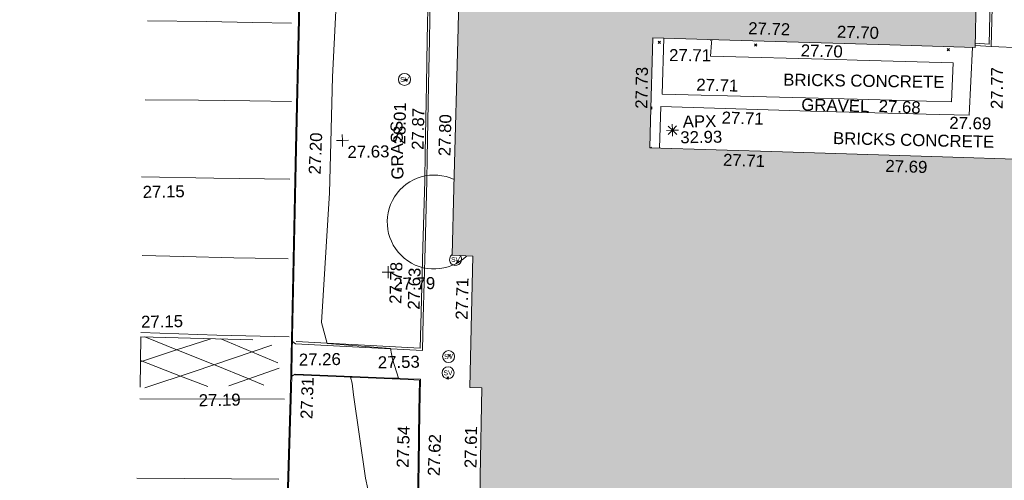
# Model space of a CAD drawing. Header units: millimetres. Extents: x -287732 to 520720, y -88450 to 287754.
# Tile 205 of 256: x -61233 to -30479, y 196630 to 211018. Entities that reach past the tile are written whole.
import ezdxf

# ---------------------------------------------------------------- set-up
doc = ezdxf.new("R2010")
doc.units = ezdxf.units.MM
doc.linetypes.add('IMPORT-UG_ELEC_STREET LIGHTING_QLB2 _2_', pattern=[2700, 1500, -300, 0, -250, 150, -300, 0, -200])
for name, color, linetype, lineweight, true_color in [('00_TOPO_APEX_BUILDING', 7, 'Continuous', 9, 0x666666), ('00_TOPO_FOOTPATH', 7, 'Continuous', 9, 0xa50000), ('00_TOPO_KERB_BOTTOM', 1, 'Continuous', 9, 0xff0000), ('00_TOPO_KERB_TOP', 7, 'Continuous', 9, 0xa500a5), ('00_TOPO_LEVEL_FLOOR', 7, 'Continuous', 9, 0x666666), ('00_TOPO_LEVEL_SPOT', 7, 'Continuous', 9, 0x666666), ('00_TOPO_ROAD_MARKING_WHITE_CONTINUOUS', 7, 'Continuous', 9, 0x999999), ('00_TOPO_ROAD_MARKING_YELLOW_CONTINUOUS', 40, 'Continuous', 9, 0xffbf00), ('00_TOPO_SERV_STOP_VALVE', 7, 'Continuous', 9, 0x666666), ('00_UAV_BUILDING_OUTLINE', 5, 'Continuous', 9, 0x0000ff), ('00_UAV_CONCRETE', 9, 'Continuous', 9, 0x808080), ('00_UAV_FOOTPATH', 7, 'Continuous', 9, 0xa50000), ('00_UAV_KERB_BOTTOM', 1, 'Continuous', 9, 0xff0000), ('00_UAV_KERB_TOP', 7, 'Continuous', 9, 0xa500a5), ('01_DTM_CONTOUR_MJR', 7, 'Continuous', 9, 0x7f3f00), ('12333-PUM-2D-U-0001-C01 - Rev2_REVIT IMPORT_dwg', 7, 'Continuous', 9, 0x767676), ('A_RHA_Line', 7, 'Continuous', 9, 0x00a600)]:
    doc.layers.add(name, color=color, linetype=linetype, lineweight=lineweight, true_color=true_color)
for name, color, linetype, lineweight in [('00_TOPO_SURVEY_TEXT', 7, 'Continuous', 9), ('00_UAV_SURFACE', 7, 'Continuous', 9), ('00_UAV_SURVEY_TEXT', 7, 'Continuous', 9), ('A_RHA_Detail', 7, 'Continuous', 9), ('GEN-TEXT', 7, 'Continuous', 9), ('SM-QC COMPLETED', 7, 'Continuous', 9)]:
    doc.layers.add(name, color=color, linetype=linetype, lineweight=lineweight)
doc.styles.add('Swis721 Lt BT', font='swissl.ttf', dxfattribs={"height": 400})
doc.styles.add('Swis721 Lt BT_2', font='swissl.ttf', dxfattribs={"height": 375})

# ---------------------------------------------------------------- blocks, each defined once
blk = doc.blocks.new('12333-PUM-2D-U-0001-C01 - Rev2_REVIT IMPORT_dwg_MSL_Apex_SYM-2077197-Site Location Plan Proposed')
at = {"layer": '00_TOPO_APEX_BUILDING', "color": 254, "true_color": 0xcccccc, "flags": 128}
for points in [[(0, -501), (0, 0), (-501, 0)], [(354, 354), (0, 0), (-354, 354)], [(354, -354), (0, 0), (-354, -354)], [(501, 0), (0, 0), (0, 501)]]:
    blk.add_lwpolyline(points, dxfattribs=at)
blk = doc.blocks.new('12333-PUM-2D-U-0001-C01 - Rev2_REVIT IMPORT_dwg_MM-2077200-Site Location Plan Proposed')
at = {"layer": '00_TOPO_LEVEL_SPOT', "color": 254, "true_color": 0xcccccc, "flags": 128}
for points in [[(0, -500), (0, 0), (-500, 0)], [(500, 0), (0, 0), (0, 500)]]:
    blk.add_lwpolyline(points, dxfattribs=at)
blk = doc.blocks.new('12333-PUM-2D-U-0001-C01 - Rev2_REVIT IMPORT_dwg_MSL_Sluice_Valve_SYM-2077186-Site Location Plan Proposed')
at = {"layer": '00_TOPO_SERV_STOP_VALVE', "color": 254, "true_color": 0xcccccc}
blk.add_circle((0, 0), 500, dxfattribs=at)
at = {"layer": '00_TOPO_SERV_STOP_VALVE', "insert": (0, 199), "char_height": 400, "width": 785.11, "attachment_point": 2, "line_spacing_factor": 1.005062, "style": 'Swis721 Lt BT'}
blk.add_mtext('SV', dxfattribs=at)
blk = doc.blocks.new('12333-PUM-2D-U-0001-C01 - Rev2_REVIT IMPORT_dwg_MSL_Sluice_Valve_SYM-V73-Site Location Plan Proposed')
at = {"layer": '00_TOPO_SERV_STOP_VALVE', "color": 254, "true_color": 0xcccccc}
for start, end in [(126.86448, 360), (360, 42.44129)]:
    blk.add_arc((0, 0), 500, start, end, dxfattribs=at)
at = {"layer": '00_TOPO_SERV_STOP_VALVE', "insert": (0, 199), "char_height": 400, "width": 785.11, "attachment_point": 2, "line_spacing_factor": 1.005062, "style": 'Swis721 Lt BT'}
blk.add_mtext('SV', dxfattribs=at)
blk = doc.blocks.new('12333-PUM-2D-U-0001-C01 - Rev2_REVIT IMPORT_dwg_MSL_Sluice_Valve_SYM-2077246-Site Location Plan Proposed')
at = {"layer": '00_TOPO_SERV_STOP_VALVE', "color": 254, "true_color": 0xcccccc}
blk.add_circle((0, 0), 500, dxfattribs=at)
at = {"layer": '00_TOPO_SERV_STOP_VALVE', "insert": (0, 199), "char_height": 400, "width": 785.11, "attachment_point": 2, "line_spacing_factor": 1.005062, "style": 'Swis721 Lt BT'}
blk.add_mtext('SV', dxfattribs=at)
blk = doc.blocks.new('12333-PUM-2D-U-0001-C01 - Rev2_REVIT IMPORT_dwg_MSL_FLlvl_SYM-V157-Site Location Plan Proposed')
at = {"layer": '00_TOPO_LEVEL_FLOOR', "color": 254, "true_color": 0xcccccc}
blk.add_line((0, -38.9), (0, -32.9), dxfattribs=at)
blk = doc.blocks.new('12333-PUM-2D-U-0001-C01 - Rev2_REVIT IMPORT_dwg_MGS62954_T2_Galway_ITM_3d_Rev1-2077680-Site Location Plan Proposed')
at = {"layer": '00_TOPO_FOOTPATH', "color": 254, "true_color": 0xcccccc}
blk.add_line((533852720, 725756195), (533852825, 725756258), dxfattribs=at)
at = {"layer": '00_TOPO_KERB_BOTTOM', "color": 254, "true_color": 0xcccccc, "flags": 128}
for points in [[(533854184, 725791574), (533853864, 725784898), (533853502, 725776381), (533853288, 725771394), (533852962, 725763302), (533852680, 725755837)], [(533852825, 725756258), (533854109, 725756182), (533856352, 725756052)], [(533856352, 725756052), (533856743, 725756028), (533856706, 725755029)], [(533852680, 725755837), (533852511, 725752371), (533852437, 725750280), (533852360, 725748070), (533852344, 725747324), (533853529, 725747296), (533856388, 725747165), (533856535, 725750087), (533856650, 725753379), (533856706, 725755029)]]:
    blk.add_lwpolyline(points, dxfattribs=at)
at = {"layer": '00_TOPO_KERB_TOP', "color": 254, "true_color": 0xcccccc, "flags": 128}
for points in [[(533854218, 725791572), (533853898, 725784896), (533853536, 725776380), (533853322, 725771393), (533852996, 725763301), (533852749, 725756939), (533852723, 725756277), (533852720, 725756195), (533852710, 725755836)], [(533852824, 725756234), (533853080, 725756219), (533854108, 725756158), (533856351, 725756028), (533856709, 725756002), (533856676, 725755030)], [(533852710, 725755836), (533852541, 725752370), (533852468, 725750308), (533852390, 725748069), (533852375, 725747354), (533853530, 725747326), (533854293, 725747291), (533854977, 725747260), (533856360, 725747196), (533856368, 725747355), (533856505, 725750088), (533856563, 725751754), (533856620, 725753380), (533856676, 725755030)]]:
    blk.add_lwpolyline(points, dxfattribs=at)
at = {"layer": '00_TOPO_ROAD_MARKING_WHITE_CONTINUOUS', "color": 254, "true_color": 0xcccccc}
for p, q in [((533847960, 725755570), (533852480, 725755480)), ((533847830, 725753090), (533852260, 725752980))]:
    blk.add_line(p, q, dxfattribs=at)
at = {"layer": '00_TOPO_ROAD_MARKING_WHITE_CONTINUOUS', "color": 254, "true_color": 0xcccccc, "flags": 128}
for points in [[(533848410, 725767370), (533850250, 725767320), (533851690, 725767260), (533852903, 725767221)], [(533848290, 725764910), (533849960, 725764870), (533851560, 725764820), (533852868, 725764777)], [(533848140, 725762500), (533850400, 725762420), (533852770, 725762350)], [(533848120, 725760041), (533849410, 725759992), (533850980, 725759917), (533851642, 725759900), (533852674, 725759866)], [(533848031, 725757640), (533850400, 725757520), (533852661, 725757424)]]:
    blk.add_lwpolyline(points, dxfattribs=at)
at = {"layer": '00_TOPO_ROAD_MARKING_YELLOW_CONTINUOUS', "color": 254, "true_color": 0xcccccc}
for p, q in [((533852290, 725756620), (533850530, 725757396)), ((533850750, 725755930), (533852330, 725756450))]:
    blk.add_line(p, q, dxfattribs=at)
at = {"layer": '00_TOPO_ROAD_MARKING_YELLOW_CONTINUOUS', "color": 254, "true_color": 0xcccccc, "flags": 128}
for points in [[(533851530, 725757350), (533848030, 725757510), (533847980, 725755930)], [(533848005, 725756723), (533849110, 725757070), (533850210, 725757410)], [(533848152, 725757504), (533849149, 725757082), (533850318, 725756594), (533851377, 725756136), (533851840, 725755930)], [(533848130, 725755910), (533849680, 725756390), (533852120, 725757170)], [(533850090, 725755920), (533849245, 725756255), (533848006, 725756766)]]:
    blk.add_lwpolyline(points, dxfattribs=at)
at = {"layer": '00_UAV_CONCRETE', "color": 254, "true_color": 0xcccccc, "flags": 128}
for points in [[(533864526, 725766547), (533864443, 725764804), (533867695, 725764663), (533870529, 725764540), (533872690, 725764442), (533873479, 725764405), (533873551, 725765615), (533870556, 725765760), (533869920, 725765790), (533865978, 725765958), (533866011, 725766374), (533866019, 725766477)], [(533864327, 725763117), (533864390, 725764417), (533868083, 725764241), (533869069, 725764193), (533873079, 725764019), (533874014, 725763978), (533874156, 725766094)]]:
    blk.add_lwpolyline(points, dxfattribs=at)
at = {"layer": '00_UAV_FOOTPATH', "color": 254, "true_color": 0xcccccc}
blk.add_line((533852762, 725757272), (533852855, 725757205), dxfattribs=at)
at = {"layer": '00_UAV_KERB_BOTTOM', "color": 254, "true_color": 0xcccccc, "flags": 128}
for points in [[(533852855, 725757205), (533856815, 725756926), (533856860, 725757944), (533856957, 725760147), (533857049, 725762225), (533857074, 725762933), (533857155, 725765222), (533857204, 725766626), (533857253, 725767928)], [(533874243, 725766151), (533874748, 725766110), (533874934, 725770600), (533874996, 725772087), (533875022, 725773419), (533875142, 725775595), (533875203, 725776704), (533875304, 725780265), (533874978, 725780281), (533872739, 725780388), (533869983, 725780510), (533868766, 725780564), (533865328, 725780694), (533864987, 725780710), (533862782, 725780812), (533861068, 725780889), (533861028, 725779814), (533860947, 725777641), (533860829, 725774818), (533860769, 725773411), (533860617, 725769822), (533860561, 725768530), (533858733, 725768667), (533858707, 725768139)]]:
    blk.add_lwpolyline(points, dxfattribs=at)
at = {"layer": '00_UAV_KERB_TOP', "color": 254, "true_color": 0xcccccc, "flags": 128}
for points in [[(533852880, 725757274), (533856748, 725757001), (533856797, 725758110), (533856887, 725760151), (533856979, 725762228), (533857010, 725763099), (533857085, 725765225), (533857134, 725766629), (533857189, 725768094)], [(533874246, 725766221), (533874681, 725766186), (533874870, 725770746), (533874926, 725772089), (533874952, 725773422), (533875080, 725775741), (533875133, 725776707), (533875232, 725780199), (533874694, 725780225), (533872736, 725780318), (533869699, 725780453), (533868763, 725780494), (533865325, 725780624), (533864703, 725780653), (533862779, 725780742), (533861135, 725780816), (533861082, 725779389), (533861017, 725777639), (533860881, 725774393), (533860839, 725773408), (533860668, 725769398), (533860628, 725768455), (533858800, 725768592), (533858777, 725768136)]]:
    blk.add_lwpolyline(points, dxfattribs=at)
at = {"layer": '00_UAV_SURFACE', "color": 254, "true_color": 0xcccccc}
blk.add_line((533874748, 725766110), (533875692, 725766050), dxfattribs=at)
at = {"layer": '01_DTM_CONTOUR_MJR', "color": 254, "true_color": 0xcccccc, "flags": 128}
blk.add_lwpolyline([(533855171, 725751964), (533854972, 725752972), (533854636, 725755578), (533854600, 725755944), (533854560, 725756130), (533855454, 725756094), (533856050, 725756070), (533855882, 725756672), (533855820, 725757000), (533854785, 725757106), (533853850, 725757200), (533853681, 725757853), (533854002, 725761895), (533854070, 725763472), (533854157, 725765517), (533854433, 725769655)], dxfattribs=at)
for name, p, xscale, yscale, zscale in [('12333-PUM-2D-U-0001-C01 - Rev2_REVIT IMPORT_dwg_MSL_FLlvl_SYM-V157-Site Location Plan Proposed', (533865984, 725766641), 4.94, 4.94, 4.94), ('12333-PUM-2D-U-0001-C01 - Rev2_REVIT IMPORT_dwg_MSL_Sluice_Valve_SYM-2077246-Site Location Plan Proposed', (533856405, 725765401), 0.375, 0.375, 0.375), ('12333-PUM-2D-U-0001-C01 - Rev2_REVIT IMPORT_dwg_MM-2077200-Site Location Plan Proposed', (533854430, 725763530), 0.375, 0.375, 0.375), ('12333-PUM-2D-U-0001-C01 - Rev2_REVIT IMPORT_dwg_MSL_Apex_SYM-2077197-Site Location Plan Proposed', (533864744, 725763668), 0.375, 0.375, 0.375), ('12333-PUM-2D-U-0001-C01 - Rev2_REVIT IMPORT_dwg_MSL_Sluice_Valve_SYM-V73-Site Location Plan Proposed', (533857900, 725759750), 0.375, 0.375, 0.375), ('12333-PUM-2D-U-0001-C01 - Rev2_REVIT IMPORT_dwg_MM-2077200-Site Location Plan Proposed', (533855790, 725759390), 0.375, 0.375, 0.375), ('12333-PUM-2D-U-0001-C01 - Rev2_REVIT IMPORT_dwg_MSL_Sluice_Valve_SYM-2077186-Site Location Plan Proposed', (533857630, 725756720), 0.375, 0.375, 0.375), ('12333-PUM-2D-U-0001-C01 - Rev2_REVIT IMPORT_dwg_MSL_Sluice_Valve_SYM-2077186-Site Location Plan Proposed', (533857604, 725756215), 0.375, 0.375, 0.375)]:
    blk.add_blockref(name, p, dxfattribs=dict(xscale=xscale, yscale=yscale, zscale=zscale))
at = {"layer": '00_TOPO_APEX_BUILDING', "char_height": 375, "attachment_point": 1, "line_spacing_factor": 1.005062, "style": 'Swis721 Lt BT_2'}
for s, insert, width in [('APX', (533865071, 725764118), 1130.24), ('32.93', (533864985, 725763629), 1495.9)]:
    blk.add_mtext(s, dxfattribs=dict(at, insert=insert, width=width))
at = {"layer": '00_TOPO_KERB_BOTTOM', "color": 251, "true_color": 0x666666, "char_height": 375, "width": 1495.9, "attachment_point": 1, "line_spacing_factor": 1.005062, "style": 'Swis721 Lt BT_2'}
for s, insert, rotation in [('27.20', (533853357, 725762493), 86.7231), ('27.54', (533855944, 725753284), 87.1761)]:
    blk.add_mtext(s, dxfattribs=dict(at, insert=insert, rotation=rotation))
at = {"layer": '00_TOPO_KERB_BOTTOM', "color": 251, "true_color": 0x666666, "insert": (533855416, 725756766), "char_height": 375, "width": 1495.9, "attachment_point": 1, "line_spacing_factor": 1.005062, "style": 'Swis721 Lt BT_2'}
blk.add_mtext('27.53', dxfattribs=at)
at = {"layer": '00_TOPO_KERB_TOP', "color": 251, "true_color": 0x666666, "insert": (533852952, 725756893), "char_height": 375, "width": 1495.9, "attachment_point": 1, "line_spacing_factor": 1.005062, "style": 'Swis721 Lt BT_2'}
blk.add_mtext('27.26', dxfattribs=at)
at = {"layer": '00_TOPO_KERB_TOP', "color": 251, "true_color": 0x666666, "char_height": 375, "width": 1495.9, "attachment_point": 1, "line_spacing_factor": 1.005062, "style": 'Swis721 Lt BT_2'}
for s, insert, rotation in [('27.31', (533852968, 725754857), 87.1358), ('27.62', (533856913, 725753007), 87.1761)]:
    blk.add_mtext(s, dxfattribs=dict(at, insert=insert, rotation=rotation))
at = {"layer": '00_TOPO_LEVEL_SPOT', "char_height": 375, "width": 1495.9, "attachment_point": 1, "line_spacing_factor": 1.005062, "style": 'Swis721 Lt BT_2'}
for s, insert in [('27.63', (533854583, 725763353)), ('27.79', (533855943, 725759213))]:
    blk.add_mtext(s, dxfattribs=dict(at, insert=insert))
at = {"layer": '00_TOPO_ROAD_MARKING_WHITE_CONTINUOUS', "color": 251, "true_color": 0x666666, "insert": (533848166, 725762218), "char_height": 375, "width": 1495.9, "attachment_point": 1, "line_spacing_factor": 1.005062, "style": 'Swis721 Lt BT_2'}
blk.add_mtext('27.15', dxfattribs=at)
at = {"layer": '00_TOPO_ROAD_MARKING_YELLOW_CONTINUOUS', "color": 251, "true_color": 0x666666, "char_height": 375, "width": 1495.9, "attachment_point": 1, "line_spacing_factor": 1.005062, "style": 'Swis721 Lt BT_2'}
for s, insert in [('27.15', (533848045, 725758163)), ('27.19', (533849802, 725755680))]:
    blk.add_mtext(s, dxfattribs=dict(at, insert=insert))
at = {"layer": '00_TOPO_SURVEY_TEXT', "color": 251, "true_color": 0x666666, "insert": (533855944, 725762277), "char_height": 375, "width": 2018.28, "attachment_point": 1, "rotation": 90, "line_spacing_factor": 1.005062, "style": 'Swis721 Lt BT_2'}
blk.add_mtext('GRASS', dxfattribs=at)
at = {"layer": '00_UAV_BUILDING_OUTLINE', "color": 251, "true_color": 0x666666, "char_height": 375, "width": 1495.9, "attachment_point": 1, "line_spacing_factor": 1.005062, "style": 'Swis721 Lt BT_2'}
for s, insert, rotation in [('27.72', (533867175, 725767003), 357.3074), ('27.70', (533869945, 725766845), 357.3074), ('27.73', (533863595, 725764362), 87.9589), ('27.80', (533857421, 725762990), 87.5309), ('27.71', (533866319, 725762907), 357.2141), ('27.69', (533871385, 725762629), 357.2141), ('27.71', (533857867, 725757873), 87.6123), ('27.61', (533858064, 725753231), 87.9728)]:
    blk.add_mtext(s, dxfattribs=dict(at, insert=insert, rotation=rotation))
at = {"layer": '00_UAV_CONCRETE', "color": 251, "true_color": 0x666666, "char_height": 375, "width": 1495.9, "attachment_point": 1, "line_spacing_factor": 1.005062, "style": 'Swis721 Lt BT_2'}
for s, insert, rotation in [('27.71', (533864684, 725766203), 358.9121), ('27.70', (533868805, 725766281), 357.3564), ('27.71', (533865524, 725765269), 357.5162), ('27.68', (533871211, 725764502), 356.6241), ('27.71', (533866299, 725764227), 357.2625), ('27.69', (533873401, 725763938), 357.9061)]:
    blk.add_mtext(s, dxfattribs=dict(at, insert=insert, rotation=rotation))
at = {"layer": '00_UAV_KERB_BOTTOM', "color": 251, "true_color": 0x666666, "char_height": 375, "width": 1495.9, "attachment_point": 1, "line_spacing_factor": 1.005062, "style": 'Swis721 Lt BT_2'}
for s, insert, rotation in [('27.87', (533856588, 725763200), 87.9744), ('27.63', (533856376, 725758215), 87.4757)]:
    blk.add_mtext(s, dxfattribs=dict(at, insert=insert, rotation=rotation))
at = {"layer": '00_UAV_KERB_TOP', "color": 251, "true_color": 0x666666, "char_height": 375, "width": 1495.9, "attachment_point": 1, "line_spacing_factor": 1.005062, "style": 'Swis721 Lt BT_2'}
for s, insert, rotation in [('27.77', (533874696, 725764158), 88.3743), ('28.01', (533856018, 725763384), 87.9744), ('27.78', (533855808, 725758404), 87.4757)]:
    blk.add_mtext(s, dxfattribs=dict(at, insert=insert, rotation=rotation))
at = {"layer": '00_UAV_SURVEY_TEXT', "color": 251, "true_color": 0x666666, "char_height": 375, "attachment_point": 1, "line_spacing_factor": 1.005062, "style": 'Swis721 Lt BT_2'}
for s, insert, width, rotation in [('BRICKS CONCRETE', (533868239, 725765378), 5617.94, 358.144), ('GRAVEL', (533868791, 725764589), 2322.21, 357.5415), ('BRICKS CONCRETE', (533869764, 725763524), 5617.94, 357.6416)]:
    blk.add_mtext(s, dxfattribs=dict(at, insert=insert, width=width, rotation=rotation))
blk = doc.blocks.new('12333-PUM-2D-U-0001-C01 - Rev2_REVIT IMPORT_dwg-1620468-Site Location Plan Proposed')
at = {"layer": 'GEN-TEXT', "color": 253, "true_color": 0xaaaaaa}
for p, q in [((223268, 150533), (223339, 150604)), ((223339, 150533), (223268, 150604)), ((226271, 150397), (226342, 150468)), ((226342, 150397), (226271, 150468)), ((232287, 150142), (232358, 150213)), ((232358, 150142), (232287, 150213)), ((215328, 149488), (215399, 149559)), ((215399, 149488), (215328, 149559)), ((223002, 148515), (223046, 148558)), ((223046, 148487), (223003, 148530)), ((222981, 147276), (223001, 147295)), ((216845, 143791), (216916, 143861)), ((216916, 143791), (216845, 143861)), ((216543, 140866), (216614, 140936)), ((216614, 140866), (216543, 140936)), ((216480, 140163), (216550, 140234)), ((216550, 140163), (216480, 140234))]:
    blk.add_line(p, q, dxfattribs=at)
at = {"layer": 'SM-QC COMPLETED', "color": 51, "true_color": 0xffffaa}
blk.add_arc((216175, 145077), 1467, 63.6825, 312.2209, dxfattribs=at)
blk.add_blockref('12333-PUM-2D-U-0001-C01 - Rev2_REVIT IMPORT_dwg_MGS62954_T2_Galway_ITM_3d_Rev1-2077680-Site Location Plan Proposed', (-533641080, -725615854))

msp = doc.modelspace()

# ---------------------------------------------------------------- hatches: boundary and pattern name
at = {"layer": 'A_RHA_Detail', "true_color": 0xc0c0c0}
h = msp.add_hatch(color=9, dxfattribs=at)
h.paths.add_polyline_path([(-80881, -68503), (-80401, -68483), (-80401, -62985), (-24475, -63009), (-24456, -50840), (-36623, -50832), (-36623, -44229), (-50959, -44218), (-50959, -42574), (-54564, -42571), (-54566, -45054), (-92409, -45027), (-92412, -49202), (-100062, -49202), (-100052, -64853), (-86121, -64853), (-86092, -62958), (-84861, -62958), (-84855, -68240), (-80871, -68240)])
h.paths.add_polyline_path([(-137239, -68462), (-132720, -68433), (-132847, -62850), (-130455, -62917), (-130498, -61356), (-117581, -61423), (-117492, -49184), (-125137, -49178), (-125134, -45033), (-163007, -45006), (-163007, -44090), (-163124, -44090), (-163123, -42384), (-166564, -42384), (-166565, -44044), (-193158, -44025), (-193195, -62864), (-137270, -62917), (-137254, -65680)])
h.paths.add_polyline_path([(120311, -32334), (120312, -31611), (133451, -31638), (133469, -19718), (121296, -19692), (121320, -8191), (112277, -8172), (112263, -14811), (78286, -14740), (78293, -8167), (75242, -8161), (69356, -8153), (69354, -9157), (68373, -9155), (68373, -13706), (69334, -13708), (69325, -16250), (66623, -16250), (66620, -17995), (65989, -17995), (65985, -19731), (57152, -19712), (57127, -31560), (70278, -31587), (70278, -32272), (78264, -32285), (78267, -31020), (112336, -31091), (112336, -32318), (119781, -32333)])
h.paths.add_polyline_path([(7504, -1791), (15482, -674), (15484, 148), (56188, 206), (56156, 14338), (18017, 14236), (17968, 34313), (21727, 34324), (21709, 40608), (18010, 40608), (17996, 45484), (9770, 45421), (3966, 45447), (3985, 14177), (1023, 14177), (-277, 14191), (-232, 5968), (-226, 194), (553, 183), (7478, 143), (7489, -674)])
h.paths.add_polyline_path([(77756, 53), (77730, 1700), (94464, 1660), (94606, 17991), (88810, 18015), (88800, 14437), (69414, 14458), (69377, 100), (75242, 67)])
h.paths.add_polyline_path([(61252, 46454), (105775, 46473), (105768, 61853), (92285, 61853), (92309, 65784), (96107, 65768), (96060, 75209), (101085, 75072), (104988, 74765), (108404, 74364), (112009, 73787), (115645, 73050), (116891, 72762), (120209, 71893), (120865, 71704), (124136, 70670), (127436, 69481), (127820, 69395), (128274, 69332), (128732, 69307), (129190, 69320), (129645, 69372), (130095, 69461), (130535, 69588), (130963, 69751), (131376, 69950), (131771, 70182), (132163, 70461), (132496, 70742), (132821, 71065), (133117, 71414), (133384, 71787), (133617, 72179), (133817, 72591), (133983, 73018), (134112, 73458), (134204, 73907), (134258, 74362), (134273, 74820), (134251, 75277), (134190, 75731), (134091, 76179), (133955, 76617), (133783, 77041), (133576, 77450), (133336, 77840), (133064, 78209), (132762, 78554), (132432, 78872), (132077, 79161), (131698, 79420), (131300, 79646), (131094, 79746), (132146, 83110), (122788, 86283), (121604, 82800), (117096, 83871), (116842, 83526), (116121, 91222), (110238, 91274), (110194, 90435), (104988, 90486), (104973, 94310), (103746, 94310), (103840, 122852), (96365, 122932), (96350, 123952), (104556, 123902), (104607, 120249), (125503, 120134), (125662, 137657), (114480, 137699), (114382, 129150), (104644, 129188), (104578, 126217), (101184, 126159), (101265, 135959), (89967, 135989), (89928, 125824), (93631, 125841), (93581, 122932), (88697, 122905), (88679, 95739), (86378, 95739), (86378, 96178), (83280, 96201), (83274, 95736), (70170, 95733), (70166, 96272), (66675, 96257), (66655, 95756), (65785, 95756), (65888, 117471), (53473, 117488), (53434, 98570), (40649, 98570), (40610, 94406), (38854, 94410), (38849, 89464), (40612, 89518), (40665, 86258), (38372, 86306), (38370, 76901), (50938, 76944), (50923, 74599), (56485, 74589), (56485, 75195), (92465, 75233), (92646, 71767), (89811, 69363), (85313, 69361), (85313, 66907), (75210, 66903), (75210, 63816), (70819, 63816), (70819, 64253), (69457, 64253), (69456, 66902), (61303, 66899), (61305, 63970), (70500, 63970), (70500, 61853), (61246, 61849), (61252, 46656)])
h.paths.add_polyline_path([(-17153, 48569), (-17153, 60770), (-29363, 60775), (-29363, 67399), (-43507, 67405), (-43489, 69093), (-45766, 69109), (-45794, 67405), (-47272, 67404), (-47272, 66455), (-86005, 66469), (-86007, 60522), (-92663, 60522), (-92665, 50184), (-79752, 50180), (-79752, 48591), (-17158, 48569)])
h.paths.add_polyline_path([(-201056, 48629), (-138378, 48635), (-138378, 50133), (-125468, 50134), (-125469, 60566), (-132187, 60566), (-132187, 66533), (-170643, 66806), (-170643, 67739), (-200340, 67489), (-200349, 60828), (-201058, 60828), (-201057, 51102)])
h.paths.add_polyline_path([(-240052, 54769), (-239444, 54811), (-239187, 54842), (-238765, 54941), (-238382, 55122), (-237990, 55355), (-237269, 55936), (-237032, 56226), (-236793, 56569), (-236555, 57004), (-236433, 57267), (-236300, 57753), (-236251, 58017), (-236236, 58516), (-236233, 58988), (-236214, 59823), (-236364, 59821), (-236634, 60698), (-236392, 61432), (-236225, 61435), (-236202, 62638), (-232564, 62639), (-232564, 63049), (-232732, 63049), (-232860, 63458), (-232732, 63914), (-232561, 63914), (-232515, 70598), (-240629, 70599), (-240630, 72351), (-246413, 72347), (-246413, 70616), (-254450, 70619), (-254455, 70754), (-254470, 73192), (-263883, 73268), (-263902, 68261), (-263715, 68260), (-263553, 67820), (-263719, 67392), (-263914, 67392), (-263957, 58634), (-260181, 58611), (-260192, 56354), (-257185, 56339), (-257213, 57093), (-257339, 57093), (-257471, 57532), (-257339, 58062), (-257203, 58064), (-257174, 58599), (-256478, 58575), (-256478, 58789), (-256013, 58912), (-255397, 58781), (-255397, 58596), (-243810, 58586), (-243805, 58352), (-243741, 57885), (-243619, 57422), (-243424, 56944), (-243247, 56608), (-243003, 56250), (-242732, 55933), (-242372, 55603), (-242141, 55425), (-241805, 55217), (-241529, 55077), (-241101, 54917), (-240836, 54841), (-240453, 54789), (-240219, 54777)])
h.paths.add_polyline_path([(40277, 59895), (40329, 69197), (36589, 69218), (36619, 74674), (32264, 74687), (32233, 69156), (11917, 69270), (11967, 78219), (29088, 78123), (29143, 88141), (15719, 88216), (15733, 90590), (4594, 90652), (4525, 78265), (10097, 78234), (10077, 74773), (4548, 74804), (4466, 60107), (19126, 60025), (19140, 62528), (31739, 62457), (31725, 59943), (38370, 59906)])
h.paths.add_polyline_path([(-246083, 72334), (-246083, 72334), (-246208, 72334)])
h.paths.add_polyline_path([(-114575, 112178), (-114575, 112178), (-114707, 115802)])
h.paths.add_polyline_path([(-154700, 101760), (-114382, 101776), (-114382, 106927), (-113756, 106927), (-113758, 111847), (-114432, 111847), (-114432, 112178), (-114575, 112178), (-114579, 121707), (-123057, 121707), (-123069, 156453), (-119381, 156454), (-119381, 160166), (-115501, 160167), (-115503, 166207), (-132412, 166600), (-132412, 166666), (-135275, 166665), (-135275, 166628), (-135911, 166628), (-135911, 166352), (-152521, 166346), (-152518, 159143), (-150699, 159118), (-150759, 122561), (-151059, 122561), (-151061, 121302), (-154138, 121373), (-154138, 121865), (-154704, 121867), (-154689, 119352), (-154746, 119352), (-154746, 118722), (-160794, 118749), (-160794, 119411), (-163852, 119422), (-163855, 118762), (-167569, 118779), (-166635, 124395), (-166930, 124500), (-167569, 124708), (-168028, 124841), (-168631, 124991), (-169238, 125117), (-169850, 125220), (-170466, 125298), (-171089, 125352), (-171704, 125381), (-172325, 125386), (-172782, 125375), (-173402, 125337), (-174110, 125263), (-174634, 125190), (-175245, 125081), (-176047, 124896), (-176665, 124725), (-177045, 124609), (-177632, 124405), (-176665, 118819), (-177559, 118822), (-177662, 125263), (-176365, 126543), (-159462, 126320), (-157058, 128609), (-157061, 136153), (-158639, 137740), (-159352, 137740), (-161634, 140201), (-168728, 140257), (-171035, 137943), (-174184, 137943), (-176460, 140292), (-177342, 140292), (-177342, 140358), (-183429, 140356), (-185922, 137917), (-185922, 131757), (-186907, 131757), (-187725, 130810), (-187724, 127376), (-186481, 126305), (-186479, 122327), (-185176, 121059), (-180304, 121059), (-180304, 118802), (-193555, 118802), (-193555, 133118), (-192594, 133118), (-192594, 134201), (-192225, 134201), (-192226, 136615), (-192595, 136615), (-192595, 137734), (-193589, 137734), (-193589, 147475), (-193163, 147493), (-192766, 147531), (-192360, 147590), (-192200, 147617), (-191883, 147683), (-191569, 147762), (-191258, 147853), (-190829, 148002), (-190648, 148071), (-190350, 148198), (-190057, 148336), (-189770, 148486), (-189405, 148698), (-189133, 148873), (-188868, 149059), (-188610, 149255), (-188355, 149465), (-188080, 149714), (-187885, 149902), (-187546, 150266), (-187446, 150378), (-187241, 150629), (-187046, 150888), (-186862, 151154), (-186546, 151670), (-186524, 151707), (-163675, 151670), (-163688, 148134), (-157304, 148136), (-157304, 155760), (-157557, 155765), (-157556, 166678), (-187009, 166700), (-187013, 162054), (-188707, 162045), (-188706, 155022), (-188738, 154651), (-188799, 154283), (-188857, 154035), (-188966, 153679), (-189103, 153333), (-189266, 152998), (-189455, 152677), (-189645, 152421), (-189917, 152104), (-190213, 151809), (-190531, 151539), (-190869, 151294), (-191225, 151076), (-191598, 150887), (-192093, 150683), (-192519, 150562), (-192904, 150482), (-193187, 150441), (-193594, 150407), (-193595, 151460), (-205369, 151455), (-205354, 113350), (-207187, 113349), (-207184, 105991), (-205313, 105991), (-205311, 101770), (-175489, 101781), (-175489, 110890), (-154703, 110898), (-154700, 102692)])
h.paths.add_polyline_path([(193736, 113048), (208865, 114991), (208976, 114127), (216448, 115086), (216039, 118272), (232649, 120405), (233426, 114352), (240632, 115278), (239855, 121330), (256407, 123456), (257092, 118089), (264572, 119041), (261878, 138525), (259179, 138222), (259197, 137439), (254686, 136897), (255413, 131315), (240853, 129522), (239771, 137919), (240650, 138010), (240062, 142777), (239166, 142685), (237631, 151018), (266173, 154561), (271297, 142612), (276532, 144861), (274942, 148528), (302075, 160135), (300216, 164320), (301528, 164907), (300405, 167478), (299017, 166946), (295627, 174519), (294333, 177537), (287289, 174519), (289428, 169661), (272957, 162557), (271943, 164897), (267016, 162764), (268502, 159357), (265200, 157946), (226856, 153147), (227510, 148852), (228281, 141179), (227302, 141050), (227895, 136433), (228749, 136524), (229602, 128024), (217691, 126494), (217642, 126874), (215139, 126553), (215195, 126113), (215016, 126090), (214841, 127450), (192259, 124549), (193486, 114991)])
h.paths.add_polyline_path([(-78076, 117606), (-78076, 117610), (-78070, 129486), (-74723, 129478), (-74723, 125436), (-48016, 125380), (-47997, 135873), (-61198, 135902), (-74715, 135924), (-74724, 131865), (-78070, 131873), (-78063, 149550), (-58292, 149542), (-58292, 148946), (-37708, 148938), (-37703, 159740), (-44148, 159743), (-44148, 162961), (-49830, 162961), (-49831, 160632), (-78494, 160644), (-78494, 161615), (-78739, 161615), (-78692, 168188), (-90845, 168127), (-90963, 152687), (-89065, 152686), (-89080, 117610), (-78375, 117606)])
h.paths.add_polyline_path([(69255, 129236), (69260, 136168), (86068, 136131), (86009, 164703), (58790, 164724), (58790, 170119), (54460, 170122), (54457, 166153), (47042, 166159), (47041, 164669), (39173, 164675), (39173, 164079), (17015, 164095), (17002, 147267), (12660, 147267), (12654, 139138), (17031, 139135), (17025, 129935), (39191, 129919), (39191, 129258), (69014, 129236)])
h.paths.add_polyline_path([(39266, 139468), (33051, 139484), (33088, 153428), (39278, 153412), (39278, 152830), (43058, 152820), (43025, 140093), (39267, 140093)])
h.paths.add_polyline_path([(1980, 189123), (18699, 189180), (18678, 195254), (24349, 195273), (24335, 199551), (28830, 199566), (28798, 208816), (24335, 208806), (24334, 209113), (16812, 209088), (16807, 208844), (6772, 208809), (6797, 201489), (-8471, 201437), (-8471, 200429), (-11856, 200418), (-11824, 190892), (-7615, 190907), (-7615, 190171), (-4609, 190169), (-4608, 190917), (1973, 190939), (1977, 189837)])
h.paths.add_polyline_path([(-20506, 190640), (-20122, 206347), (-41550, 207015), (-41462, 210450), (-31391, 210152), (-31079, 223863), (-44305, 224231), (-44491, 211866), (-47510, 211943), (-47723, 203659), (-47076, 203635), (-47175, 199532), (-46801, 199520), (-46874, 195479), (-44600, 195425), (-44686, 192243), (-38074, 192136), (-38104, 191127), (-21538, 190669)])
h.paths.add_polyline_path([(16801, 195962), (9657, 196015), (9644, 199514), (11632, 199486), (11632, 203322), (16807, 203391), (16801, 195984)])
h.paths.add_polyline_path([(122085, 200536), (122088, 206386), (125211, 206386), (125211, 206646), (126203, 206646), (126203, 207041), (130401, 206979), (130444, 209883), (126203, 209946), (126203, 214624), (127365, 214624), (127365, 225380), (126160, 225380), (126207, 241475), (119483, 241496), (119479, 246182), (109944, 246175), (109953, 233033), (115001, 233033), (115000, 208653), (112026, 208653), (112024, 200539), (122025, 200536)])
h.paths.add_polyline_path([(30087, 200987), (38031, 201029), (38031, 202923), (38110, 202923), (38067, 208828), (38013, 208828), (38012, 209013), (30045, 208970), (30077, 202923)])
h.paths.add_polyline_path([(195986, 205662), (202897, 206052), (202677, 209946), (195766, 209555)])
h.paths.add_polyline_path([(-91652, 206393), (-79454, 206433), (-79629, 238246), (-68904, 238215), (-68919, 246313), (-68919, 246314), (-68757, 246313), (-68755, 246639), (-79620, 246651), (-79607, 247344), (-82155, 247318), (-82155, 247488), (-91641, 247473), (-91639, 246846), (-131470, 246641), (-131470, 250160), (-142857, 250177), (-142864, 246220), (-165119, 246272), (-165040, 253908), (-178677, 253930), (-178700, 238177), (-138599, 238209), (-138548, 206628), (-126647, 206572), (-126667, 234826), (-124963, 234826), (-124969, 234688), (-91596, 234664), (-91651, 207156)])
h.paths.add_polyline_path([(142124, 209114), (152768, 209127), (152745, 227013), (142101, 226999), (142122, 210583)])
h.paths.add_polyline_path([(168999, 209275), (169027, 226860), (161687, 226877), (161648, 209291), (168847, 209275)])
h.paths.add_polyline_path([(49761, 218477), (49794, 223316), (41274, 223363), (41274, 223291), (32187, 223352), (32202, 225553), (20082, 225635), (20035, 218708), (31566, 218630), (31566, 218599), (49750, 218477)])
h.paths.add_polyline_path([(162362, 234154), (162367, 241590), (135261, 241631), (135249, 234198), (160249, 234157)])
h.paths.add_polyline_path([(176459, 246710), (176516, 252173), (168884, 252253), (168935, 257069), (164355, 257117), (164296, 251512), (164417, 251511), (164368, 246837), (171460, 246762)])

# ---------------------------------------------------------------- linework, layer by layer
at = {"layer": 'A_RHA_Line', "color": 7}
for p, q in [((-31391, 210152), (-31338, 212492)), ((-47510, 211943), (-47540, 210760)), ((-47540, 210760), (-47669, 205762)), ((-41529, 207866), (-41462, 210450)), ((-41462, 210450), (-39048, 210378)), ((-39048, 210378), (-34050, 210231)), ((-34050, 210231), (-31391, 210152)), ((-41550, 207015), (-41529, 207866)), ((-37404, 206886), (-41550, 207015)), ((-32406, 206730), (-37404, 206886)), ((-27409, 206574), (-32406, 206730)), ((-47669, 205762), (-47723, 203659)), ((-47723, 203659), (-47076, 203635)), ((-47076, 203635), (-47131, 201388)), ((-47131, 201388), (-47175, 199532)), ((-47175, 199532), (-46801, 199520)), ((-46801, 199520), (-46851, 196754)), ((-46851, 196754), (-46874, 195479))]:
    msp.add_line(p, q, dxfattribs=at)

# ---------------------------------------------------------------- block references
at = {"layer": '12333-PUM-2D-U-0001-C01 - Rev2_REVIT IMPORT_dwg', "color": 254, "linetype": 'IMPORT-UG_ELEC_STREET LIGHTING_QLB2 _2_', "true_color": 0xffd4d4, "rotation": 0.9999999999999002}
msp.add_blockref('12333-PUM-2D-U-0001-C01 - Rev2_REVIT IMPORT_dwg-1620468-Site Location Plan Proposed', (-261895, 55870), dxfattribs=at)

doc.saveas('drawing.dxf')
